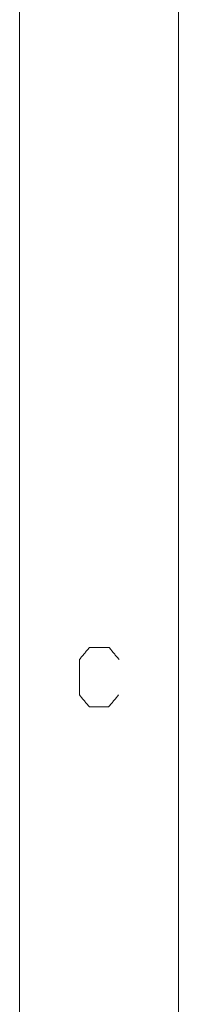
# Model space of a CAD drawing. Header units: millimetres. Extents: x 0 to 2122, y 0 to 1639.
# Tile 69 of 85: x 2090 to 2122, y 961 to 1153. Entities that reach past the tile are written whole.
import ezdxf

# ---------------------------------------------------------------- set-up
doc = ezdxf.new("R2010")
doc.units = ezdxf.units.MM
doc.layers.add('1', color=7, linetype='Continuous', true_color=0xffffff)

msp = doc.modelspace()

# ---------------------------------------------------------------- linework, layer by layer
at = {"layer": '1', "color": 7, "linetype": 'Continuous', "lineweight": 13}
for p, q in [((2121.69, 1639.49), (2121.69, 0)), ((2090.49, 1602.23), (2090.49, 37.26))]:
    msp.add_line(p, q, dxfattribs=at)
for points in [[(2102.25, 1028.1), (2104.2, 1030.43)], [(2104.2, 1030.43), (2108.09, 1030.43)], [(2108.09, 1030.43), (2110.03, 1028.1)], [(2102.25, 1021.14), (2102.25, 1028.1)], [(2104.2, 1018.81), (2102.25, 1021.14)], [(2109.93, 1021.14), (2107.99, 1018.81)], [(2107.99, 1018.81), (2104.2, 1018.81)]]:
    msp.add_open_spline(points, degree=1, dxfattribs=at)

doc.saveas('drawing.dxf')
